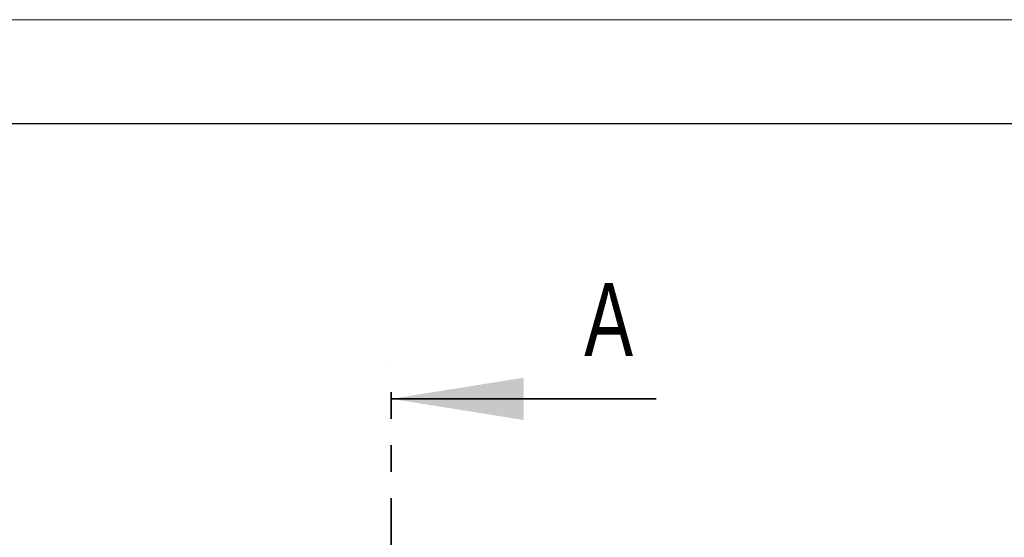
# Model space of a CAD drawing. Header units: millimetres. Extents: x 0 to 420, y 0 to 297.
# Tile 36 of 68: x 160 to 207, y 272 to 297. Entities that reach past the tile are written whole.
import ezdxf

# ---------------------------------------------------------------- set-up
doc = ezdxf.new("R2010")
doc.units = ezdxf.units.MM
doc.linetypes.add('PHANTOM', pattern=[12.7, 6.35, -1.27, 1.27, -1.27, 1.27, -1.27])
doc.layers.add('ОСЕВЫЕ', color=7, linetype='Continuous')
doc.styles.add('SLDTEXTSTYLE0', font='TXT', dxfattribs={"width": 0.75})

msp = doc.modelspace()

# ---------------------------------------------------------------- linework, layer by layer
at = {"color": 7, "linetype": 'Continuous', "lineweight": 25}
msp.add_line((415, 292), (20, 292), dxfattribs=at)
at = {"color": 7, "linetype": 'PHANTOM', "lineweight": 35}
msp.add_line((177.31981, 267.70757), (177.31981, 280.40757), dxfattribs=at)
at = {"color": 7, "linetype": 'Continuous', "lineweight": 35}
msp.add_line((190.01981, 278.82007), (177.31981, 278.82007), dxfattribs=at)
msp.add_solid([(177.31981, 278.82007), (183.66981, 277.80407), (183.66981, 279.83607)], dxfattribs=at)
at = {"layer": 'ОСЕВЫЕ', "lineweight": 18}
msp.add_line((0, 297), (420, 297), dxfattribs=at)

# ---------------------------------------------------------------- texts
at = {"color": 7, "linetype": 'Continuous', "insert": (186.57282, 284.37603), "char_height": 3.5, "attachment_point": 1, "style": 'SLDTEXTSTYLE0'}
msp.add_mtext('A', dxfattribs=at)

doc.saveas('drawing.dxf')
